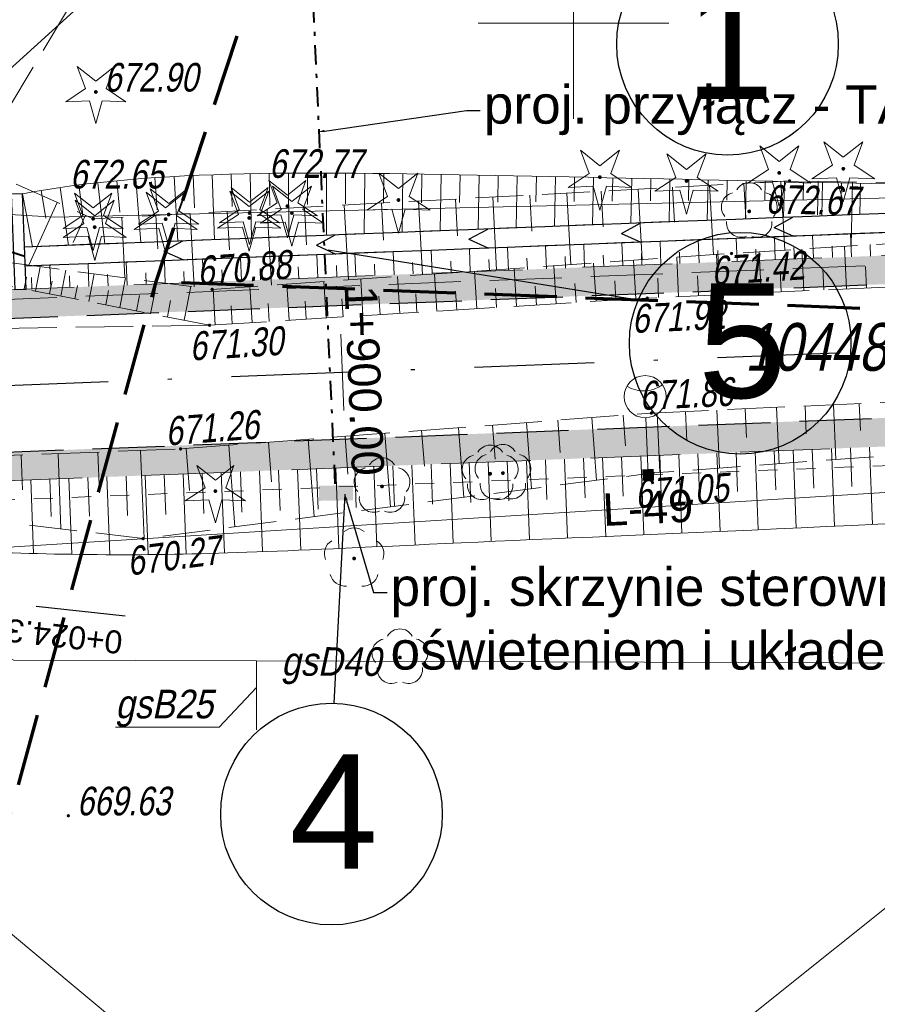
# Model space of a CAD drawing. Header units: metres. Extents: x 7168 to 12828, y 1523 to 3619.
# Tile 35 of 133: x 8650 to 8673, y 3451 to 3477. Entities that reach past the tile are written whole.
import ezdxf
from ezdxf import colors
from ezdxf.entities.mleader import LeaderData, LeaderLine
from ezdxf.enums import TextEntityAlignment as Align
from ezdxf.math import Vec2, Vec3

# ---------------------------------------------------------------- set-up
doc = ezdxf.new("R2010")
doc.units = ezdxf.units.M
for name, pattern in [('( Dashdot )', [1.001, 0.5, -0.25, 0.001, -0.25]), ('0.5_0.5', [1, 0.5, -0.5]), ('BUBZ01-500', [1.75, 1.25, -0.5]), ('DGN Style 2', [3.921133, 2.35268, -1.568453]), ('DGN Style 3', [2.649063, 1.892188, -0.756875]), ('DGN Style 4', [6.277735, 3.136907, -1.568453, 0.003921, -1.568453]), ('KTJZ01-500', [2, 1.5, -0.5])]:
    doc.linetypes.add(name, pattern=pattern)
for name, color, linetype, lineweight, true_color in [('0_poprzeczki', 7, 'DGN Style 2', 13, 0x8c4f00), ('3_pobocze hatch', 7, 'Continuous', 0, 0xfffacd), ('4_deszczowa', 7, 'Continuous', 30, 0x00a5a5)]:
    doc.layers.add(name, color=color, linetype=linetype, lineweight=lineweight, true_color=true_color)
for name, color, linetype, lineweight in [('1_trasa', 1, 'DGN Style 4', 30), ('1_trasa opis', 1, 'Continuous', 0), ('211-numer działki ewidencyjnej', 7, 'Continuous', 0), ('219-działka ewidencyjna', 7, 'Continuous', 0), ('2_krawedz jezdni', 7, 'DGN Style 3', 30), ('2_krawedz pobocza', 7, 'DGN Style 2', 13), ('2_krawedz skarpy', 7, 'Continuous', 13), ('3_jezdnia hatch', 8, 'Continuous', 0), ('4_korytka sciekowe', 5, 'Continuous', 13), ('4_przepusty', 5, 'DGN Style 2', 30), ('8_kanał technologiczny', 30, 'Continuous', 40), ('_0', 7, 'Continuous', 0), ('BUBZ01', 4, 'Continuous', 0), ('BUBZ01_1', 4, 'Continuous', 0), ('drzewo iglaste (punkt)', 250, 'Continuous', 0), ('drzewo liściaste (punkt)', 250, 'Continuous', 0), ('Kabel nn oświetleniowy', 1, 'DGN Style 2', 13), ('KTJZ01', 98, 'Continuous', 0), ('Latarnia drogowa 1', 1, 'Continuous', 13), ('MPZP', 8, 'Continuous', 0), ('OBOP01_01', 250, 'Continuous', 0), ('OBOP02_01', 250, 'Continuous', 0), ('Opisy', 1, 'Continuous', 0), ('PRZEBUDOWA SIECI', 1, 'DGN Style 2', 13), ('przewód gazowy (linia)', 250, 'Continuous', 0), ('przewód gazowy (linia)-Atr1', 250, 'Continuous', 0), ('przewód wodociągowy (linia)', 250, 'Continuous', 0), ('RTPW02', 98, 'Continuous', 0), ('Wstawianie ramki sekcyjnej z opisem', 250, 'Continuous', 0)]:
    doc.layers.add(name, color=color, linetype=linetype, lineweight=lineweight)
doc.styles.add('Opis 500', font='italic.shx', dxfattribs={"width": 0.75, "height": 1.2})
doc.styles.add('Opis elektryczny', font='arial.ttf', dxfattribs={"height": 0.85})
doc.styles.get("Standard").update_dxf_attribs({"font": 'arial.ttf'})
doc.styles.add('Style-Arial', font='arial.ttf')
doc.styles.add('Stytuacja', font='arial.ttf', dxfattribs={"height": 0.85})
doc.linetypes.add('E2', pattern='A,4.921575,["E2",Opis 500,S=1.2,R=0,X=0,Y=-0.5],0.078425,-1.460211,5', length=11.460211)

# ---------------------------------------------------------------- blocks, each defined once
blk = doc.blocks.new('OP011')
at = {"linetype": 'Continuous', "lineweight": 13}
h = blk.add_hatch(color=0, dxfattribs=at)
edge = h.paths.add_edge_path()
edge.add_arc((0, 0), 0.05, 0, 360)
at = {"color": 0, "linetype": 'Continuous', "lineweight": 13}
for p, q in [((-0.283, 0.093), (-0.512, 0.706)), ((-0.512, 0.706), (0, 0.299)), ((0, 0.299), (0.512, 0.706)), ((0.512, 0.706), (0.283, 0.093)), ((-0.828, -0.268), (-0.283, 0.093)), ((0.283, 0.093), (0.828, -0.268)), ((-0.175, -0.24), (-0.828, -0.268)), ((0, -0.87), (-0.175, -0.24)), ((0.175, -0.24), (0, -0.87)), ((0.828, -0.268), (0.175, -0.24))]:
    blk.add_line(p, q, dxfattribs=at)
blk = doc.blocks.new('OP021')
at = {"linetype": 'Continuous', "lineweight": 13}
h = blk.add_hatch(color=0, dxfattribs=at)
edge = h.paths.add_edge_path()
edge.add_arc((0, 0), 0.05, 0, 360)
at = {"color": 0, "linetype": 'Continuous', "lineweight": 13}
for centre, start, end in [((0, 0.4), 49.272, 130.728), ((-0.38, 0.124), 121.308, 202.548), ((0.38, 0.124), 337.452, 58.692), ((-0.235, -0.324), 193.221, 274.871), ((0.235, -0.324), 265.129, 346.779)]:
    blk.add_arc(centre, 0.4, start, end, dxfattribs=at)
blk = doc.blocks.new('OBOP02_01_1')
at = {"layer": 'OBOP02_01', "linetype": 'Continuous', "lineweight": 13}
h = blk.add_hatch(color=96, dxfattribs=at)
edge = h.paths.add_edge_path()
edge.add_arc((0, 0), 0.005, 0, 360)
at = {"layer": 'OBOP02_01', "color": 96, "linetype": 'Continuous', "lineweight": 13}
for centre, start, end in [((0, 0.0375), 30.1471, 149.8529), ((-0.0357, 0.0116), 102.1471, 221.8529), ((0.0357, 0.0116), 318.1471, 77.8529), ((-0.022, -0.0303), 174.1472, 293.8529), ((0.022, -0.0303), 246.1471, 5.8529)]:
    blk.add_arc(centre, 0.0375, start, end, dxfattribs=at)
blk = doc.blocks.new('OBOP01_01')
at = {"layer": 'OBOP01_01', "linetype": 'Continuous', "lineweight": 13}
h = blk.add_hatch(color=96, dxfattribs=at)
edge = h.paths.add_edge_path()
edge.add_arc((0, 0), 0.005, 0, 360)
at = {"layer": 'OBOP01_01', "color": 96, "linetype": 'Continuous', "lineweight": 13, "flags": 128}
blk.add_lwpolyline([(0, -0.0829), (-0.0167, -0.023), (-0.0788, -0.0256), (-0.0271, 0.0088), (-0.0487, 0.0671), (0, 0.0285), (0.0487, 0.0671), (0.0271, 0.0088), (0.0788, -0.0256), (0.0167, -0.023), (0, -0.0829)], close=True, dxfattribs=at)
blk = doc.blocks.new('OBOP01_01_1')
at = {"layer": 'OBOP01_01', "linetype": 'Continuous', "lineweight": 13}
h = blk.add_hatch(color=96, dxfattribs=at)
edge = h.paths.add_edge_path()
edge.add_arc((0, 0), 0.005, 0, 360)
at = {"layer": 'OBOP01_01', "color": 96, "linetype": 'Continuous', "lineweight": 13, "flags": 128}
blk.add_lwpolyline([(0, -0.0829), (-0.0167, -0.023), (-0.0788, -0.0256), (-0.0271, 0.0088), (-0.0487, 0.0671), (0, 0.0285), (0.0487, 0.0671), (0.0271, 0.0088), (0.0788, -0.0256), (0.0167, -0.023), (0, -0.0829)], close=True, dxfattribs=at)
blk = doc.blocks.new('RTPW02_1')
at = {"layer": 'RTPW02', "linetype": 'Continuous'}
h = blk.add_hatch(color=256, dxfattribs=at)
edge = h.paths.add_edge_path()
edge.add_arc((0, 0), 0.0045, 0, 360)
blk = doc.blocks.new('LO15')
at = {"layer": 'Latarnia drogowa 1'}
blk.add_line((0, 0), (1.5, 0), dxfattribs=at)
blk.add_circle((2.050888, 0), 0.550888, dxfattribs=at)
at = {"layer": 'Latarnia drogowa 1', "extrusion": (0, 0, -1)}
blk.add_arc((-3.020929, 0), 0.820233, 325.416533, 34.583463, dxfattribs=at)
at = {"layer": 'Latarnia drogowa 1'}
blk.add_solid([(0.150415, 0.150412), (0.150415, -0.149588), (-0.149585, 0.150412), (-0.149585, -0.149588)], dxfattribs=at)

msp = doc.modelspace()

# ---------------------------------------------------------------- hatches: boundary and pattern name
at = {"layer": '3_jezdnia hatch', "transparency": 33554687}
h = msp.add_hatch(color=6, dxfattribs=at)
h.dxf.hatch_style = 1
h.paths.add_polyline_path([(8657.964, 3464.358), (8658.855, 3464.374), (8658.862, 3463.978), (8657.971, 3463.962)])
at = {"layer": '3_pobocze hatch', "true_color": 0xfffacd}
for points in [[(8597.888, 3471.237, -0.128995), (8579.986, 3476.47), (8570.561, 3481.873, 0.033814), (8566.453, 3483.772, 0.313537), (8566.541, 3483.208, 0.100013), (8567.516, 3482.529, -0.022774), (8570.195, 3481.219), (8579.606, 3475.823, 0.128814), (8597.849, 3470.487), (8612.802, 3469.313), (8637.459, 3468.614, 0.018604), (8649.231, 3468.718), (8675.95, 3469.762, 0.414214), (8678.83, 3472.876), (8678.792, 3473.854), (8678.043, 3473.825), (8678.081, 3472.847, -0.414214), (8675.921, 3470.511), (8649.199, 3469.468, -0.018608), (8637.48, 3469.364), (8637.038, 3469.376), (8635.968, 3469.407), (8634.885, 3469.437), (8633.815, 3469.468), (8632.769, 3469.497), (8631.747, 3469.526), (8630.766, 3469.554), (8629.783, 3469.582), (8628.831, 3469.609), (8627.875, 3469.636), (8626.94, 3469.663), (8626.001, 3469.689), (8625.063, 3469.716), (8624.1, 3469.743), (8623.132, 3469.771), (8622.165, 3469.798), (8621.187, 3469.826), (8620.206, 3469.854), (8619.224, 3469.881), (8618.23, 3469.91), (8617.238, 3469.938), (8616.242, 3469.966), (8615.249, 3469.994), (8614.247, 3470.023), (8613.249, 3470.051), (8612.842, 3470.062), (8612.25, 3470.109), (8611.251, 3470.187), (8610.252, 3470.266), (8609.252, 3470.344), (8608.252, 3470.423), (8607.252, 3470.501), (8606.252, 3470.58), (8605.252, 3470.658), (8604.252, 3470.737), (8603.252, 3470.815), (8602.252, 3470.894), (8601.252, 3470.973), (8600.252, 3471.051), (8599.251, 3471.13)], [(8649.411, 3464.472), (8649.911, 3464.492), (8650.411, 3464.511), (8650.91, 3464.531), (8651.41, 3464.55), (8651.91, 3464.57), (8652.409, 3464.589), (8652.909, 3464.609), (8653.408, 3464.628), (8653.908, 3464.648), (8654.408, 3464.667), (8654.907, 3464.687), (8655.407, 3464.706), (8655.906, 3464.726), (8656.406, 3464.745), (8656.906, 3464.765), (8657.405, 3464.784), (8657.905, 3464.804), (8658.405, 3464.823), (8658.904, 3464.843), (8659.404, 3464.862), (8659.903, 3464.882), (8660.403, 3464.901), (8660.903, 3464.921), (8661.402, 3464.94), (8661.902, 3464.96), (8662.402, 3464.979), (8662.901, 3464.999), (8663.401, 3465.018), (8663.9, 3465.038), (8664.4, 3465.057), (8664.9, 3465.077), (8665.399, 3465.096), (8665.899, 3465.116), (8666.398, 3465.135), (8666.898, 3465.155), (8667.398, 3465.174), (8667.897, 3465.194), (8668.397, 3465.213), (8668.897, 3465.233), (8669.396, 3465.252), (8669.896, 3465.272), (8670.395, 3465.291), (8670.895, 3465.311), (8671.395, 3465.331), (8671.894, 3465.35), (8672.394, 3465.37), (8672.894, 3465.389), (8673.393, 3465.409), (8673.893, 3465.428), (8674.392, 3465.448), (8674.892, 3465.467), (8675.392, 3465.487), (8675.891, 3465.506), (8676.391, 3465.526), (8676.89, 3465.545), (8677.39, 3465.565), (8677.89, 3465.584), (8678.389, 3465.604), (8678.889, 3465.623), (8679.389, 3465.643), (8679.888, 3465.662), (8680.388, 3465.682), (8680.887, 3465.701), (8681.387, 3465.721), (8681.887, 3465.74), (8682.386, 3465.76), (8682.886, 3465.779), (8683.386, 3465.799), (8683.885, 3465.818), (8684.385, 3465.838), (8684.884, 3465.857), (8685.384, 3465.877), (8685.884, 3465.896), (8686.383, 3465.916), (8686.883, 3465.935), (8687.382, 3465.955), (8687.882, 3465.974), (8688.382, 3465.994), (8688.881, 3466.013), (8689.381, 3466.033), (8689.881, 3466.052), (8690.38, 3466.072), (8690.88, 3466.091), (8691.379, 3466.111), (8691.879, 3466.13), (8692.379, 3466.15), (8692.878, 3466.169), (8693.378, 3466.189), (8693.878, 3466.208), (8694.377, 3466.228), (8694.877, 3466.247), (8695.376, 3466.267), (8695.876, 3466.286), (8696.376, 3466.306), (8696.875, 3466.325), (8697.375, 3466.345), (8697.874, 3466.364), (8698.374, 3466.384), (8698.874, 3466.403), (8699.373, 3466.423), (8699.873, 3466.442), (8700.373, 3466.462), (8700.872, 3466.481), (8701.372, 3466.501), (8701.871, 3466.521), (8702.371, 3466.54), (8702.443, 3466.543, -0.414214), (8704.779, 3464.382), (8704.841, 3462.801), (8705.591, 3462.83), (8705.529, 3464.412, 0.414207), (8702.414, 3467.292, -0.000008), (8702.414, 3467.292, -0.000041), (8702.414, 3467.292), (8702.414, 3467.292), (8702.414, 3467.292), (8649.38, 3465.221, -0.018585), (8637.36, 3465.115), (8634.772, 3465.189), (8627.233, 3463.902), (8602.243, 3464.611), (8593.921, 3466.522, -0.09542), (8578.883, 3471.34), (8571.558, 3475.345, 0.422803), (8567.445, 3474.074), (8567.027, 3473.252), (8567.695, 3472.912), (8568.114, 3473.734, -0.422803), (8571.198, 3474.687), (8571.637, 3474.447), (8572.075, 3474.207), (8572.514, 3473.967), (8572.953, 3473.728), (8573.392, 3473.488), (8573.83, 3473.248), (8574.269, 3473.008), (8574.708, 3472.768), (8575.146, 3472.528), (8575.585, 3472.288), (8576.024, 3472.049), (8576.463, 3471.809), (8576.901, 3471.569), (8577.34, 3471.329), (8577.779, 3471.089), (8578.217, 3470.849), (8578.523, 3470.682, 0.005883), (8579.406, 3470.213), (8579.406, 3470.213, 0.000006), (8579.406, 3470.213, 0.08925), (8593.792, 3465.782), (8594.279, 3465.67), (8594.766, 3465.558), (8595.254, 3465.446), (8595.741, 3465.334), (8596.228, 3465.222), (8596.716, 3465.11), (8597.203, 3464.998), (8597.69, 3464.887), (8598.178, 3464.775), (8598.665, 3464.663), (8599.152, 3464.551), (8599.64, 3464.439), (8600.127, 3464.327), (8600.614, 3464.215), (8601.102, 3464.103), (8601.589, 3463.991), (8602.076, 3463.879), (8602.147, 3463.863), (8602.296, 3463.859), (8602.796, 3463.845), (8603.295, 3463.83), (8603.795, 3463.816), (8604.295, 3463.802), (8604.795, 3463.788), (8605.295, 3463.774), (8605.794, 3463.76), (8606.294, 3463.745), (8606.794, 3463.731), (8607.294, 3463.717), (8607.794, 3463.703), (8608.293, 3463.689), (8608.793, 3463.675), (8609.293, 3463.66), (8609.793, 3463.646), (8610.293, 3463.632), (8610.792, 3463.618), (8611.292, 3463.604), (8611.792, 3463.59), (8612.292, 3463.575), (8612.792, 3463.561), (8613.291, 3463.547), (8613.791, 3463.533), (8614.291, 3463.519), (8614.791, 3463.504), (8615.291, 3463.49), (8615.79, 3463.476), (8616.29, 3463.462), (8616.79, 3463.448), (8617.29, 3463.434), (8617.79, 3463.419), (8618.289, 3463.405), (8618.789, 3463.391), (8619.289, 3463.377), (8619.789, 3463.363), (8620.289, 3463.349), (8620.788, 3463.334), (8621.288, 3463.32), (8621.788, 3463.306), (8622.288, 3463.292), (8622.788, 3463.278), (8623.287, 3463.264), (8623.787, 3463.249), (8624.287, 3463.235), (8624.787, 3463.221), (8625.287, 3463.207), (8625.786, 3463.193), (8626.286, 3463.179), (8626.786, 3463.164), (8627.286, 3463.15), (8627.779, 3463.234), (8628.272, 3463.318), (8628.764, 3463.403), (8629.257, 3463.487), (8629.75, 3463.571), (8630.243, 3463.655), (8630.736, 3463.739), (8631.229, 3463.823), (8631.722, 3463.907), (8632.215, 3463.991), (8632.707, 3464.076), (8633.2, 3464.16), (8633.693, 3464.244), (8634.186, 3464.328), (8634.679, 3464.412), (8634.825, 3464.437), (8635.325, 3464.423), (8635.825, 3464.409), (8636.325, 3464.395), (8636.825, 3464.38), (8637.324, 3464.366), (8637.339, 3464.366, 0.002308), (8638.838, 3464.33), (8638.838, 3464.33), (8638.838, 3464.33, 0.002308), (8640.338, 3464.308, 0.000005), (8640.338, 3464.309, -0.000005), (8640.338, 3464.308, 0.013964)]]:
    msp.add_hatch(color=7, dxfattribs=at).paths.add_polyline_path(points)

# ---------------------------------------------------------------- linework, layer by layer
at = {"color": 1, "lineweight": 25}
for p, q in [((8658.21, 3470.542), (8666.332, 3469.227)), ((8658.641, 3464.14), (8658.352, 3458.662))]:
    msp.add_line(p, q, dxfattribs=at)
for centre in [(8668.673, 3475.923), (8669.005, 3468.092), (8658.294, 3455.758)]:
    msp.add_circle(centre, 2.904, dxfattribs=at)
at = {"layer": '0_poprzeczki', "lineweight": 30, "flags": 128}
msp.add_lwpolyline([(8652.889, 3460.94), (8629.033, 3463.572)], dxfattribs=at)
at = {"layer": '1_trasa'}
msp.add_line((8649.305, 3466.97), (8742.819, 3470.621), dxfattribs=at)
at = {"layer": '1_trasa opis'}
msp.add_line((8648.96, 3474.456), (8654.726, 3479.673), dxfattribs=at)
at = {"layer": '1_trasa opis', "lineweight": 0, "flags": 128}
msp.add_lwpolyline([(8658.536, 3468.331), (8658.614, 3466.333)], dxfattribs=at)
at = {"layer": '219-działka ewidencyjna', "color": 3, "linetype": 'Continuous', "lineweight": 13, "true_color": 0x00ff00, "flags": 128}
for points in [[(8651.048, 3471.393), (8699.938, 3472.523)], [(8645.868, 3471.703), (8651.048, 3471.393)], [(8649.698, 3462.743), (8682.598, 3464.793)]]:
    msp.add_lwpolyline(points, dxfattribs=at)
at = {"layer": '2_krawedz jezdni'}
for p, q in [((8649.231, 3468.718), (8742.751, 3472.37)), ((8649.38, 3465.221), (8727.907, 3468.288))]:
    msp.add_line(p, q, dxfattribs=at)
at = {"layer": '2_krawedz pobocza'}
for p, q in [((8649.199, 3469.468), (8675.921, 3470.511)), ((8649.411, 3464.472), (8702.443, 3466.543))]:
    msp.add_line(p, q, dxfattribs=at)
at = {"layer": '2_krawedz skarpy'}
for p, q in [((8650.249, 3470.61), (8675.878, 3471.61)), ((8650.269, 3470.11), (8675.897, 3471.111))]:
    msp.add_line(p, q, dxfattribs=at)
for points in [[(8703.178, 3465.665), (8698, 3465.164), (8685.541, 3463.852), (8660.562, 3462.847), (8653.572, 3462.436), (8646.185, 3462.729), (8641.958, 3463.028), (8635.235, 3463.925), (8625.478, 3461.548), (8619.037, 3461.867), (8611.077, 3463.548), (8602.286, 3463.527), (8596.489, 3464.815), (8590.561, 3465.791), (8582.505, 3467.344), (8577.174, 3469.666), (8570.152, 3474.542)], [(8650.195, 3472.008), (8653.673, 3472.664), (8662.186, 3472.503), (8674.205, 3472.245), (8675.855, 3472.18)]]:
    msp.add_open_spline(points, degree=3, dxfattribs=at)
at = {"layer": '3_jezdnia hatch', "color": 30, "linetype": '( Dashdot )', "lineweight": 40}
msp.add_lwpolyline([(8657.761, 3478.093), (8658.389, 3464.273)], dxfattribs=at)
at = {"layer": '4_deszczowa', "color": 136, "linetype": 'DGN Style 4', "lineweight": 40}
msp.add_line((8650.259, 3470.36), (8646.427, 3471.549), dxfattribs=at)
at = {"layer": '4_korytka sciekowe', "linetype": 'Continuous', "lineweight": 30}
for p, q in [((8671.881, 3471.454), (8670.881, 3471.415)), ((8672.88, 3471.493), (8671.881, 3471.454)), ((8665.885, 3471.22), (8664.886, 3471.181)), ((8666.885, 3471.259), (8665.885, 3471.22)), ((8665.895, 3470.97), (8666.385, 3471.24)), ((8667.884, 3471.298), (8666.885, 3471.259)), ((8668.883, 3471.337), (8667.884, 3471.298)), ((8669.882, 3471.376), (8668.883, 3471.337)), ((8670.881, 3471.415), (8669.882, 3471.376)), ((8669.892, 3471.126), (8670.382, 3471.396)), ((8658.891, 3470.947), (8657.891, 3470.908)), ((8659.89, 3470.986), (8658.891, 3470.947)), ((8660.889, 3471.025), (8659.89, 3470.986)), ((8661.888, 3471.064), (8660.889, 3471.025)), ((8662.888, 3471.103), (8661.888, 3471.064)), ((8661.898, 3470.814), (8662.388, 3471.083)), ((8663.887, 3471.142), (8662.888, 3471.103)), ((8664.886, 3471.181), (8663.887, 3471.142)), ((8665.895, 3470.97), (8666.404, 3470.74)), ((8669.892, 3471.126), (8670.401, 3470.896)), ((8671.9, 3470.955), (8670.901, 3470.916)), ((8672.899, 3470.994), (8671.9, 3470.955)), ((8651.896, 3470.674), (8650.897, 3470.635)), ((8652.895, 3470.713), (8651.896, 3470.674)), ((8653.894, 3470.752), (8652.895, 3470.713)), ((8654.894, 3470.791), (8653.894, 3470.752)), ((8653.904, 3470.502), (8654.394, 3470.771)), ((8655.893, 3470.83), (8654.894, 3470.791)), ((8656.892, 3470.869), (8655.893, 3470.83)), ((8657.891, 3470.908), (8656.892, 3470.869)), ((8657.901, 3470.658), (8658.391, 3470.927)), ((8661.898, 3470.814), (8662.407, 3470.584)), ((8664.906, 3470.681), (8663.906, 3470.642)), ((8665.905, 3470.72), (8664.906, 3470.681)), ((8666.904, 3470.759), (8665.905, 3470.72)), ((8667.903, 3470.798), (8666.904, 3470.759)), ((8668.902, 3470.837), (8667.903, 3470.798)), ((8669.902, 3470.876), (8668.902, 3470.837)), ((8670.901, 3470.916), (8669.902, 3470.876)), ((8650.897, 3470.635), (8650.249, 3470.61)), ((8653.904, 3470.502), (8654.414, 3470.272)), ((8657.901, 3470.658), (8658.41, 3470.428)), ((8658.91, 3470.447), (8657.911, 3470.408)), ((8659.909, 3470.486), (8658.91, 3470.447)), ((8660.909, 3470.525), (8659.909, 3470.486)), ((8661.908, 3470.564), (8660.909, 3470.525)), ((8662.907, 3470.603), (8661.908, 3470.564)), ((8663.906, 3470.642), (8662.907, 3470.603)), ((8651.915, 3470.174), (8650.916, 3470.135)), ((8652.915, 3470.213), (8651.915, 3470.174)), ((8653.914, 3470.252), (8652.915, 3470.213)), ((8654.913, 3470.291), (8653.914, 3470.252)), ((8655.912, 3470.33), (8654.913, 3470.291)), ((8656.912, 3470.369), (8655.912, 3470.33)), ((8657.911, 3470.408), (8656.912, 3470.369)), ((8650.916, 3470.135), (8650.269, 3470.11))]:
    msp.add_line(p, q, dxfattribs=at)
at = {"layer": '4_przepusty', "color": 7, "linetype": 'Continuous', "flags": 128}
msp.add_lwpolyline([(8650.195, 3472.008), (8649.895, 3471.997), (8649.992, 3469.498), (8650.292, 3469.511), (8650.195, 3472.008)], close=True, dxfattribs=at)
at = {"layer": '8_kanał technologiczny', "color": 30, "linetype": 'DGN Style 3', "lineweight": 13}
msp.add_line((8649.209, 3469.218), (8742.732, 3472.87), dxfattribs=at)
at = {"layer": '_0', "color": 7, "linetype": 'Continuous', "lineweight": 13}
for p, q in [((8654.705, 3471.634), (8654.666, 3472.482)), ((8655.166, 3472.503), (8655.227, 3470.804)), ((8655.687, 3471.671), (8655.665, 3472.518)), ((8656.165, 3472.529), (8656.2, 3470.842)), ((8656.676, 3471.701), (8656.665, 3472.54)), ((8657.165, 3472.543), (8657.172, 3470.88)), ((8657.667, 3471.722), (8657.665, 3472.544)), ((8658.165, 3472.545), (8658.162, 3470.919)), ((8658.663, 3471.742), (8658.665, 3472.547)), ((8659.165, 3472.542), (8659.15, 3470.957)), ((8659.657, 3471.757), (8659.665, 3472.537)), ((8660.165, 3472.532), (8660.144, 3470.996)), ((8660.653, 3471.769), (8660.665, 3472.523)), ((8661.165, 3472.513), (8661.139, 3471.035)), ((8661.651, 3471.779), (8661.665, 3472.504)), ((8662.165, 3472.495), (8662.137, 3471.074)), ((8662.652, 3471.79), (8662.665, 3472.486)), ((8663.164, 3472.477), (8663.138, 3471.113)), ((8651.777, 3471.455), (8651.677, 3472.237)), ((8652.173, 3472.297), (8652.352, 3470.692)), ((8652.745, 3471.529), (8652.671, 3472.347)), ((8653.169, 3472.387), (8653.298, 3470.729)), ((8653.726, 3471.586), (8653.668, 3472.425)), ((8654.167, 3472.457), (8654.264, 3470.766)), ((8663.651, 3471.799), (8663.664, 3472.466)), ((8664.164, 3472.455), (8664.137, 3471.152)), ((8664.651, 3471.808), (8664.664, 3472.444)), ((8665.164, 3472.433), (8665.138, 3471.191)), ((8665.651, 3471.816), (8665.664, 3472.422)), ((8666.164, 3472.411), (8666.139, 3471.23)), ((8666.651, 3471.825), (8666.664, 3472.4)), ((8667.164, 3472.389), (8667.14, 3471.269)), ((8667.652, 3471.833), (8667.663, 3472.378)), ((8668.163, 3472.367), (8668.14, 3471.308)), ((8668.652, 3471.842), (8668.663, 3472.357)), ((8669.163, 3472.346), (8669.141, 3471.347)), ((8669.652, 3471.851), (8669.663, 3472.335)), ((8670.163, 3472.324), (8670.142, 3471.386)), ((8670.652, 3471.859), (8670.663, 3472.313)), ((8671.163, 3472.302), (8671.142, 3471.425)), ((8671.653, 3471.868), (8671.662, 3472.291)), ((8672.162, 3472.28), (8672.143, 3471.464)), ((8650.195, 3472.008), (8650.457, 3470.618)), ((8650.806, 3471.365), (8650.687, 3472.094)), ((8651.182, 3472.17), (8651.4, 3470.654)), ((8671.924, 3470.355), (8671.9, 3470.955)), ((8664.929, 3470.082), (8664.906, 3470.681)), ((8665.928, 3470.121), (8665.905, 3470.72)), ((8666.927, 3470.16), (8666.904, 3470.759)), ((8667.927, 3470.199), (8667.903, 3470.798)), ((8668.926, 3470.238), (8668.902, 3470.837)), ((8669.925, 3470.277), (8669.902, 3470.876)), ((8670.924, 3470.316), (8670.901, 3470.916)), ((8672.412, 3470.674), (8672.423, 3470.374)), ((8658.934, 3469.848), (8658.91, 3470.447)), ((8659.933, 3469.887), (8659.909, 3470.486)), ((8660.932, 3469.926), (8660.909, 3470.525)), ((8661.931, 3469.965), (8661.908, 3470.564)), ((8662.93, 3470.004), (8662.907, 3470.603)), ((8663.93, 3470.043), (8663.906, 3470.642)), ((8666.416, 3470.44), (8666.428, 3470.14)), ((8667.415, 3470.479), (8667.427, 3470.179)), ((8668.415, 3470.518), (8668.426, 3470.218)), ((8669.414, 3470.557), (8669.426, 3470.257)), ((8670.413, 3470.596), (8670.425, 3470.296)), ((8671.412, 3470.635), (8671.424, 3470.335)), ((8651.939, 3469.575), (8651.915, 3470.174)), ((8652.938, 3469.614), (8652.915, 3470.213)), ((8653.937, 3469.653), (8653.914, 3470.252)), ((8654.937, 3469.692), (8654.913, 3470.291)), ((8655.936, 3469.731), (8655.912, 3470.33)), ((8656.935, 3469.77), (8656.912, 3470.369)), ((8657.934, 3469.809), (8657.911, 3470.408)), ((8659.421, 3470.167), (8659.433, 3469.867)), ((8660.421, 3470.206), (8660.432, 3469.906)), ((8661.42, 3470.245), (8661.432, 3469.945)), ((8662.419, 3470.284), (8662.431, 3469.984)), ((8663.418, 3470.323), (8663.43, 3470.023)), ((8664.418, 3470.362), (8664.429, 3470.062)), ((8665.417, 3470.401), (8665.429, 3470.101)), ((8650.94, 3469.536), (8650.916, 3470.135)), ((8653.426, 3469.933), (8653.438, 3469.633)), ((8654.425, 3469.972), (8654.437, 3469.672)), ((8655.424, 3470.011), (8655.436, 3469.711)), ((8656.424, 3470.05), (8656.435, 3469.75)), ((8657.423, 3470.089), (8657.435, 3469.789)), ((8658.422, 3470.128), (8658.434, 3469.828)), ((8650.428, 3469.816), (8650.44, 3469.516)), ((8651.428, 3469.855), (8651.439, 3469.555)), ((8652.427, 3469.894), (8652.438, 3469.594))]:
    msp.add_line(p, q, dxfattribs=at)
at = {"layer": '_0', "color": 7, "linetype": 'Continuous', "lineweight": 0}
for p, q in [((8669.936, 3464.252), (8669.896, 3465.272)), ((8670.395, 3465.291), (8670.475, 3463.254)), ((8670.935, 3464.293), (8670.895, 3465.311)), ((8671.395, 3465.331), (8671.474, 3463.298)), ((8671.934, 3464.335), (8671.894, 3465.35)), ((8672.394, 3465.37), (8672.473, 3463.344)), ((8662.942, 3463.959), (8662.901, 3464.999)), ((8663.401, 3465.018), (8663.482, 3462.943)), ((8663.941, 3464.001), (8663.9, 3465.038)), ((8664.4, 3465.057), (8664.481, 3462.987)), ((8664.94, 3464.043), (8664.9, 3465.077)), ((8665.399, 3465.096), (8665.48, 3463.032)), ((8665.939, 3464.085), (8665.899, 3465.116)), ((8666.398, 3465.135), (8666.479, 3463.076)), ((8666.938, 3464.127), (8666.898, 3465.155)), ((8667.398, 3465.174), (8667.478, 3463.12)), ((8667.937, 3464.168), (8667.897, 3465.194)), ((8668.397, 3465.213), (8668.477, 3463.165)), ((8668.937, 3464.21), (8668.897, 3465.233)), ((8669.396, 3465.252), (8669.476, 3463.209)), ((8656.406, 3464.745), (8656.489, 3462.632)), ((8656.947, 3463.708), (8656.906, 3464.765)), ((8657.405, 3464.784), (8657.488, 3462.672)), ((8657.946, 3463.748), (8657.905, 3464.804)), ((8658.405, 3464.823), (8658.487, 3462.715)), ((8658.945, 3463.791), (8658.904, 3464.843)), ((8659.404, 3464.862), (8659.486, 3462.761)), ((8659.944, 3463.833), (8659.903, 3464.882)), ((8660.403, 3464.901), (8660.485, 3462.806)), ((8660.943, 3463.875), (8660.903, 3464.921)), ((8661.402, 3464.94), (8661.484, 3462.852)), ((8661.943, 3463.917), (8661.902, 3464.96)), ((8662.402, 3464.979), (8662.483, 3462.897)), ((8650.411, 3464.511), (8650.486, 3462.584)), ((8650.949, 3463.551), (8650.91, 3464.531)), ((8651.41, 3464.55), (8651.487, 3462.564)), ((8651.949, 3463.564), (8651.91, 3464.57)), ((8652.409, 3464.589), (8652.489, 3462.553)), ((8652.949, 3463.58), (8652.909, 3464.609)), ((8653.408, 3464.628), (8653.489, 3462.553)), ((8653.949, 3463.604), (8653.908, 3464.648)), ((8654.408, 3464.667), (8654.49, 3462.569)), ((8654.948, 3463.635), (8654.907, 3464.687)), ((8655.407, 3464.706), (8655.489, 3462.597)), ((8655.948, 3463.668), (8655.906, 3464.726))]:
    msp.add_line(p, q, dxfattribs=at)
at = {"layer": 'BUBZ01', "linetype": 'BUBZ01-500', "lineweight": 13}
for p, q in [((8655.098, 3468.563), (8645.608, 3470.423)), ((8653.358, 3462.973), (8634.668, 3465.203))]:
    msp.add_line(p, q, dxfattribs=at)
at = {"layer": 'BUBZ01', "linetype": 'BUBZ01-500', "lineweight": 13, "flags": 128}
for points in [[(8648.938, 3472.753), (8653.728, 3480.753)], [(8679.058, 3472.183), (8670.298, 3472.343), (8652.048, 3471.353), (8648.938, 3472.753)], [(8679.068, 3471.083), (8668.778, 3470.443), (8655.168, 3469.503), (8643.158, 3471.083)], [(8696.968, 3465.363), (8682.128, 3465.823), (8666.718, 3464.693), (8653.358, 3462.973)]]:
    msp.add_lwpolyline(points, dxfattribs=at)
at = {"layer": 'BUBZ01_1', "linetype": 'Continuous', "lineweight": 13}
for p, q in [((8668.303, 3470.41), (8668.204, 3472.229)), ((8669.15, 3471.373), (8669.101, 3472.278)), ((8670.171, 3470.529), (8670.074, 3472.33)), ((8671.031, 3471.455), (8671.047, 3472.329)), ((8671.915, 3470.638), (8671.945, 3472.312)), ((8663.543, 3471.029), (8663.492, 3471.973)), ((8664.566, 3470.152), (8664.464, 3472.026)), ((8665.412, 3471.144), (8665.362, 3472.075)), ((8666.434, 3470.281), (8666.334, 3472.127)), ((8667.281, 3471.259), (8667.232, 3472.176)), ((8650.362, 3470.135), (8651.102, 3471.779)), ((8658.736, 3469.749), (8658.63, 3471.71)), ((8659.655, 3470.789), (8659.602, 3471.762)), ((8660.68, 3469.883), (8660.575, 3471.815)), ((8661.599, 3470.909), (8661.547, 3471.868)), ((8662.623, 3470.017), (8662.519, 3471.921)), ((8651.526, 3470.734), (8651.845, 3471.444)), ((8654.696, 3469.565), (8654.591, 3471.49)), ((8655.618, 3470.54), (8655.563, 3471.543)), ((8656.719, 3469.61), (8656.611, 3471.6)), ((8657.637, 3470.665), (8657.583, 3471.653)), ((8652.882, 3469.803), (8652.796, 3471.393)), ((8653.741, 3470.563), (8653.694, 3471.442)), ((8668.385, 3470.415), (8668.434, 3469.359)), ((8669.503, 3470.488), (8669.553, 3469.412)), ((8670.622, 3470.557), (8670.673, 3469.464)), ((8671.741, 3470.627), (8671.793, 3469.516)), ((8665.165, 3470.193), (8665.227, 3469.19)), ((8666.208, 3470.265), (8666.27, 3469.254)), ((8667.341, 3470.343), (8667.389, 3469.311)), ((8650.662, 3470.095), (8650.537, 3469.456)), ((8651.332, 3470.007), (8651.199, 3469.327)), ((8652.077, 3469.909), (8651.935, 3469.183)), ((8660.996, 3469.905), (8661.057, 3468.931)), ((8662.039, 3469.977), (8662.099, 3468.996)), ((8663.081, 3470.049), (8663.142, 3469.06)), ((8664.123, 3470.121), (8664.185, 3469.125)), ((8668.932, 3469.917), (8668.956, 3469.384)), ((8670.051, 3469.978), (8670.076, 3469.436)), ((8671.17, 3470.039), (8671.195, 3469.488)), ((8672.289, 3470.1), (8672.315, 3469.54)), ((8650.304, 3469.824), (8650.243, 3469.514)), ((8650.97, 3469.715), (8650.905, 3469.384)), ((8652.896, 3469.801), (8652.744, 3469.024)), ((8653.716, 3469.694), (8653.553, 3468.865)), ((8658.093, 3469.705), (8658.152, 3468.752)), ((8659.061, 3469.771), (8659.12, 3468.811)), ((8660.028, 3469.838), (8660.088, 3468.871)), ((8664.675, 3469.657), (8664.706, 3469.157)), ((8665.718, 3469.725), (8665.749, 3469.222)), ((8666.843, 3469.797), (8666.867, 3469.286)), ((8667.887, 3469.857), (8667.912, 3469.335)), ((8651.636, 3469.606), (8651.567, 3469.255)), ((8652.45, 3469.473), (8652.376, 3469.096)), ((8654.609, 3469.576), (8654.436, 3468.692)), ((8655.189, 3469.504), (8655.247, 3468.572)), ((8656.157, 3469.571), (8656.215, 3468.632)), ((8657.125, 3469.638), (8657.184, 3468.692)), ((8660.505, 3469.384), (8660.535, 3468.899)), ((8661.548, 3469.452), (8661.578, 3468.964)), ((8662.59, 3469.521), (8662.621, 3469.028)), ((8663.633, 3469.589), (8663.663, 3469.093)), ((8653.264, 3469.34), (8653.185, 3468.937)), ((8654.079, 3469.207), (8653.995, 3468.779)), ((8656.633, 3469.13), (8656.662, 3468.659)), ((8657.601, 3469.194), (8657.63, 3468.719)), ((8658.569, 3469.257), (8658.599, 3468.779)), ((8659.537, 3469.321), (8659.567, 3468.839)), ((8655.665, 3469.067), (8655.694, 3468.599)), ((8667.608, 3465.532), (8667.573, 3466.303)), ((8668.463, 3464.82), (8668.393, 3466.341)), ((8669.173, 3465.625), (8669.139, 3466.375)), ((8670.027, 3464.935), (8669.959, 3466.412)), ((8670.738, 3465.718), (8670.705, 3466.446)), ((8671.516, 3465.044), (8671.451, 3466.48)), ((8672.154, 3465.802), (8672.122, 3466.51)), ((8664.289, 3465.232), (8664.225, 3466.076)), ((8665.242, 3464.502), (8665.117, 3466.144)), ((8665.996, 3465.407), (8665.935, 3466.206)), ((8666.898, 3464.706), (8666.827, 3466.269)), ((8660.728, 3464.867), (8660.657, 3465.804)), ((8661.762, 3464.054), (8661.623, 3465.877)), ((8662.583, 3465.057), (8662.515, 3465.945)), ((8663.539, 3464.283), (8663.407, 3466.013)), ((8657.838, 3463.549), (8657.683, 3465.577)), ((8658.725, 3464.662), (8658.65, 3465.651)), ((8659.837, 3463.807), (8659.69, 3465.73)), ((8653.382, 3462.976), (8653.293, 3465.282)), ((8654.57, 3464.237), (8654.487, 3465.334)), ((8655.765, 3463.282), (8655.602, 3465.419)), ((8656.722, 3464.457), (8656.643, 3465.498)), ((8650.193, 3464.254), (8650.158, 3465.162)), ((8651.204, 3463.23), (8651.128, 3465.199)), ((8652.214, 3464.172), (8652.173, 3465.239))]:
    msp.add_line(p, q, dxfattribs=at)
at = {"layer": 'Kabel nn oświetleniowy', "linetype": '0.5_0.5'}
msp.add_line((8727.935, 3467.038), (8649.433, 3463.973), dxfattribs=at)
at = {"layer": 'KTJZ01', "linetype": 'KTJZ01-500'}
for points in [[(8751.788, 3471.983), (8749.318, 3471.933), (8738.358, 3471.533), (8722.338, 3470.733), (8710.068, 3470.383), (8682.168, 3469.893), (8678.808, 3469.843), (8666.568, 3469.273), (8655.098, 3468.563), (8634.548, 3468.243)], [(8618.138, 3465.983), (8621.608, 3465.963), (8634.668, 3465.203), (8644.708, 3464.953), (8654.338, 3465.323), (8666.678, 3466.263), (8682.488, 3466.983)]]:
    msp.add_lwpolyline(points, dxfattribs=at)
at = {"layer": 'MPZP', "linetype": 'DGN Style 3', "lineweight": 70}
msp.add_line((8759.494, 3465.695), (8653.688, 3469.703), dxfattribs=at)
at = {"layer": 'MPZP', "linetype": 'DGN Style 3', "lineweight": 70, "flags": 128}
msp.add_lwpolyline([(8665.785, 3506.317), (8653.688, 3469.703), (8640.787, 3422.592)], dxfattribs=at)
at = {"layer": 'PRZEBUDOWA SIECI', "color": 6, "linetype": 'E2', "lineweight": 13}
msp.add_circle((8674.899, 3466.892), 47.254, dxfattribs=at)
at = {"layer": 'przewód gazowy (linia)', "color": 30, "linetype": 'Continuous', "lineweight": 13, "flags": 128}
for points in [[(8600.308, 3488.563), (8600.308, 3477.443), (8601.368, 3462.393), (8629.218, 3460.163), (8632.578, 3464.093), (8643.848, 3462.603), (8649.968, 3459.793), (8656.328, 3459.773), (8694.458, 3459.643)], [(8656.328, 3457.963), (8656.328, 3459.773)]]:
    msp.add_lwpolyline(points, dxfattribs=at)
at = {"layer": 'przewód gazowy (linia)-Atr1', "color": 250, "flags": 128}
msp.add_lwpolyline([(8656.328, 3459.073), (8655.348, 3458.033), (8652.631, 3458.033)], dxfattribs=at)
at = {"layer": 'przewód wodociągowy (linia)', "color": 5, "linetype": 'Continuous', "lineweight": 13, "flags": 128}
for points in [[(8659.108, 3435.363), (8667.188, 3447.943), (8668.348, 3449.733), (8687.258, 3464.833), (8694.718, 3490.383)], [(8630.948, 3460.573), (8639.668, 3461.153), (8652.788, 3450.213), (8659.108, 3435.363)]]:
    msp.add_lwpolyline(points, dxfattribs=at)
at = {"layer": 'Wstawianie ramki sekcyjnej z opisem', "color": 0}
for p, q in [((8664.638, 3476.473), (8664.638, 3478.973)), ((8664.638, 3476.473), (8664.638, 3478.973)), ((8662.138, 3476.473), (8667.138, 3476.473)), ((8662.138, 3476.473), (8667.138, 3476.473)), ((8662.138, 3476.473), (8667.138, 3476.473)), ((8662.138, 3476.473), (8667.138, 3476.473)), ((8664.638, 3473.973), (8664.638, 3476.473)), ((8664.638, 3473.973), (8664.638, 3476.473))]:
    msp.add_line(p, q, dxfattribs=at)

# ---------------------------------------------------------------- block references
at = {"layer": 'drzewo iglaste (punkt)', "color": 96, "linetype": 'Continuous', "lineweight": 0}
for p in [(8670.028, 3472.553), (8671.708, 3472.663), (8665.328, 3472.443), (8667.598, 3472.343), (8660.048, 3471.843), (8653.948, 3471.343), (8656.138, 3471.373), (8657.258, 3471.503), (8652.088, 3471.133)]:
    msp.add_blockref('OP011', p, dxfattribs=at)
at = {"layer": 'drzewo liściaste (punkt)', "color": 96, "linetype": 'Continuous', "lineweight": 0}
msp.add_blockref('OP021', (8658.888, 3462.453), dxfattribs=at)
at = {"layer": 'Latarnia drogowa 1', "rotation": 92.23601571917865}
msp.add_blockref('LO15', (8666.595, 3464.642), dxfattribs=at)
at = {"layer": 'OBOP01_01', "color": 96, "linetype": 'Continuous', "lineweight": 13, "xscale": 10, "yscale": 10, "zscale": 10}
for name, p in [('OBOP01_01', (8652.118, 3474.673)), ('OBOP01_01', (8657.138, 3471.683)), ('OBOP01_01', (8652.048, 3471.353)), ('OBOP01_01', (8654.028, 3471.463)), ('OBOP01_01', (8656.148, 3471.503)), ('OBOP01_01_1', (8655.251, 3464.219))]:
    msp.add_blockref(name, p, dxfattribs=at)
at = {"layer": 'OBOP02_01', "color": 96, "linetype": 'Continuous', "lineweight": 13, "xscale": 10, "yscale": 10, "zscale": 10}
for p in [(8669.243, 3471.546), (8662.453, 3464.673), (8662.787, 3464.69), (8659.618, 3464.341), (8660.087, 3459.858)]:
    msp.add_blockref('OBOP02_01_1', p, dxfattribs=at)
at = {"layer": 'RTPW02', "linetype": 'Continuous', "xscale": 10, "yscale": 10, "zscale": 10}
for p in [(8652.118, 3474.673), (8670.298, 3472.343), (8657.138, 3471.683), (8652.048, 3471.353), (8668.778, 3470.443), (8655.168, 3469.503), (8666.568, 3469.273), (8655.098, 3468.563), (8666.678, 3466.263), (8654.338, 3465.323), (8666.718, 3464.693), (8653.358, 3462.973), (8651.398, 3455.713)]:
    msp.add_blockref('RTPW02_1', p, dxfattribs=at)

# ---------------------------------------------------------------- texts
at = {"color": 5, "lineweight": 35, "char_height": 3, "width": 2.21571, "attachment_point": 1}
for s, insert in [('{\\C1;1}', (8667.565, 3477.489)), ('{\\C1;5}', (8667.897, 3469.659)), ('{\\C1;4}', (8657.186, 3457.325))]:
    msp.add_mtext(s, dxfattribs=dict(at, insert=insert))
at = {"layer": '0_poprzeczki', "linetype": 'Continuous', "lineweight": 0, "style": 'Style-Arial'}
msp.add_text('0+024.38', height=0.6, rotation=173.7033, dxfattribs=at).set_placement((8652.779, 3459.946), align=Align.TOP_LEFT)
at = {"layer": '1_trasa opis', "insert": (8659.487, 3469.619), "char_height": 0.85, "attachment_point": 1, "rotation": 272.236, "style": 'Stytuacja'}
msp.add_mtext('1+900.00', dxfattribs=at)
at = {"layer": '211-numer działki ewidencyjnej', "color": 3, "linetype": 'Continuous', "lineweight": 13, "true_color": 0x00ff00, "insert": (8669.127, 3468.62), "char_height": 1.25, "attachment_point": 1, "line_spacing_factor": 0.6}
msp.add_mtext('\\FKRENTZ_1250;\\Q12;\\H1x;\\W0.8;10448/2', dxfattribs=at)
at = {"layer": 'Opisy', "style": 'Opis elektryczny'}
msp.add_text('L-49', height=0.85, rotation=2.8456, dxfattribs=at).set_placement((8665.422, 3463.302))
at = {"layer": 'przewód gazowy (linia)-Atr1', "color": 250, "insert": (8656.978, 3459.646), "char_height": 0.75, "attachment_point": 4, "rotation": 359.804, "line_spacing_factor": 0.6}
msp.add_mtext('\\FKRENTZ_1250;\\Q12;\\H1x;\\W0.9;gsD40', dxfattribs=at)
at = {"layer": 'przewód gazowy (linia)-Atr1', "color": 250, "insert": (8652.631, 3458.038), "char_height": 0.75, "attachment_point": 7, "line_spacing_factor": 0.6}
msp.add_mtext('\\FKRENTZ_1250;\\Q12;\\H1x;\\W0.9;gsB25', dxfattribs=at)
at = {"layer": 'RTPW02', "linetype": 'Continuous', "char_height": 0.75, "attachment_point": 7, "line_spacing_factor": 0.72}
for s, insert in [('\\FKRENTZ_1250;\\Q12;\\H1x;\\W0.8; 672.90', (8652.118, 3474.673)), ('\\FKRENTZ_1250;\\Q12;\\H1x;\\W0.8; 672.77', (8656.434, 3472.413)), ('\\FKRENTZ_1250;\\Q12;\\H1x;\\W0.8; 672.65', (8651.217, 3472.134)), ('\\FKRENTZ_1250;\\Q12;\\H1x;\\W0.8; 669.63', (8651.398, 3455.713))]:
    msp.add_mtext(s, dxfattribs=dict(at, insert=insert))
for s, insert, rotation in [('\\FKRENTZ_1250;\\Q12;\\H1x;\\W0.8; 672.67', (8669.436, 3471.485), 358.9536), ('\\FKRENTZ_1250;\\Q12;\\H1x;\\W0.8; 670.88', (8654.574, 3469.592), 3.951), ('\\FKRENTZ_1250;\\Q12;\\H1x;\\W0.8; 671.42', (8668.044, 3469.589), 3.559), ('\\FKRENTZ_1250;\\Q12;\\H1x;\\W0.8; 671.92', (8665.959, 3468.337), 2.6663), ('\\FKRENTZ_1250;\\Q12;\\H1x;\\W0.8; 671.30', (8654.371, 3467.612), 3.5421), ('\\FKRENTZ_1250;\\Q12;\\H1x;\\W0.8; 671.86', (8666.158, 3466.322), 2.6075), ('\\FKRENTZ_1250;\\Q12;\\H1x;\\W0.8; 671.26', (8653.744, 3465.382), 4.3561), ('\\FKRENTZ_1250;\\Q12;\\H1x;\\W0.8; 671.05', (8666.05, 3463.742), 4.1939), ('\\FKRENTZ_1250;\\Q12;\\H1x;\\W0.8; 670.27', (8652.764, 3461.962), 7.336)]:
    msp.add_mtext(s, dxfattribs=dict(at, insert=insert, rotation=rotation))

# ---------------------------------------------------------------- leaders
at = {"layer": '3_jezdnia hatch', "color": 6}
ml = msp.add_multileader_mtext('Standard', dxfattribs=at)
ml.set_content('proj. przyłącz - TAURON', color=6)
ml.set_leader_properties()
ml.build(insert=Vec2(0, 0))
ml.multileader.update_dxf_attribs({"text_right_attachment_type": 6, "dogleg_length": 0.36, "arrow_head_size": 0.18})
ctx = ml.context
ctx.base_point, ctx.char_height, ctx.arrow_head_size, ctx.landing_gap_size, ctx.plane_origin = Vec3(8662.194, 3474.187), 1, 0.18, 0.09, Vec3(8656.673, 3476.22)
ctx.right_attachment = 6
notes = []
notes.append((ctx, [(0, (1, 1, 0), (8661.834, 3474.187), (1, 0), 0.36, [(0, [(8657.93, 3473.624)], 0, [])])]))
ctx.mtext.insert, ctx.mtext.flow_direction = Vec3(8662.284, 3474.843), 5
ml = msp.add_multileader_mtext('Standard', dxfattribs=at)
ml.set_content('proj. skrzynie sterownicza \\Poświeteniem i układem pomiarowym', color=6)
ml.set_leader_properties()
ml.build(insert=Vec2(0, 0))
ml.multileader.update_dxf_attribs({"text_right_attachment_type": 6, "dogleg_length": 0.36, "arrow_head_size": 0.18})
ctx = ml.context
ctx.base_point, ctx.char_height, ctx.arrow_head_size, ctx.landing_gap_size, ctx.plane_origin = Vec3(8659.751, 3461.563), 1, 0.18, 0.09, Vec3(8658.641, 3464.14)
ctx.right_attachment = 6
notes.append((ctx, [(0, (1, 1, 0), (8659.391, 3461.563), (1, 0), 0.36, [(0, [(8658.641, 3464.14)], 0, [])])]))
ctx.mtext.insert, ctx.mtext.flow_direction = Vec3(8659.841, 3462.21), 5
for ctx, leaders in notes:
    for number, flags, end, landing, length, lines in leaders:
        leader = LeaderData()
        leader.index, (leader.has_last_leader_line, leader.has_dogleg_vector, leader.attachment_direction) = number, flags
        leader.last_leader_point, leader.dogleg_vector, leader.dogleg_length = Vec3(end), Vec3(landing), length
        for number, points, colour, breaks in lines:
            line = LeaderLine()
            line.index, line.vertices, line.color, line.breaks = number, Vec3.list(points), colors.encode_raw_color(colour), breaks
            leader.lines.append(line)
        ctx.leaders.append(leader)

doc.saveas('drawing.dxf')
